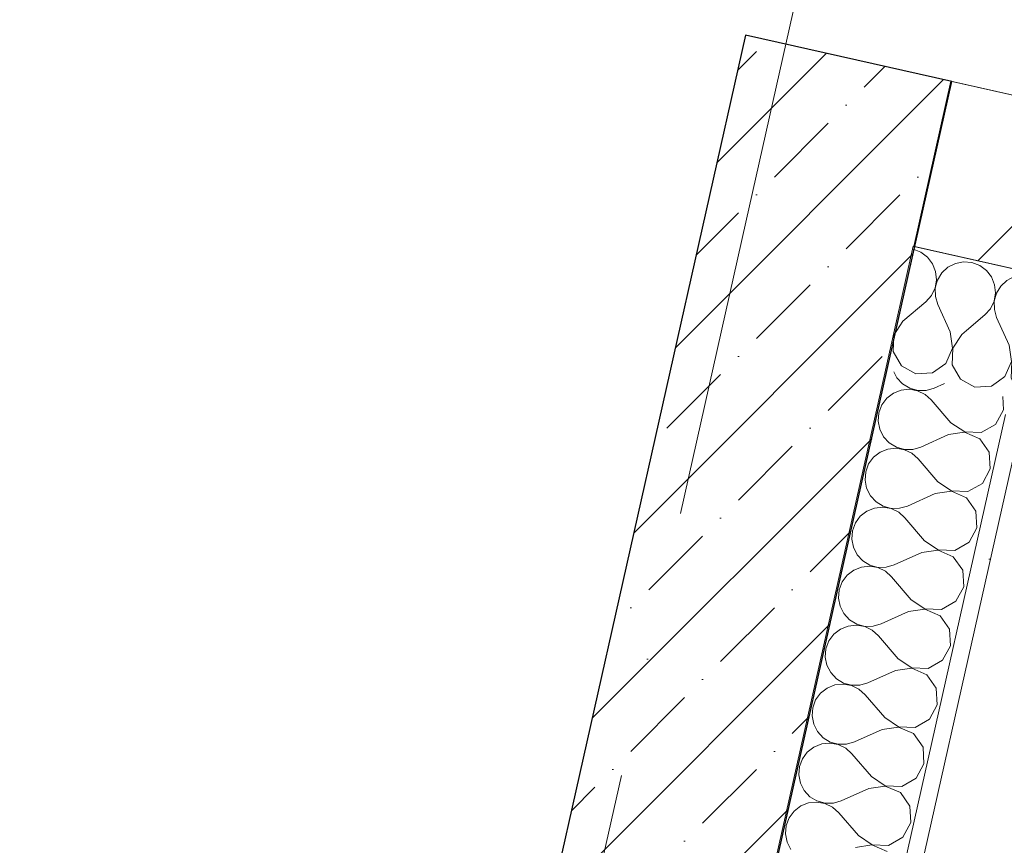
# Model space of a CAD drawing. Header units: millimetres. Extents: x -7218036 to -6934485, y 6013857 to 6210136.
# Tile 26 of 214: x -7183390 to -7182226, y 6150840 to 6151816. Entities that reach past the tile are written whole.
import ezdxf
from ezdxf.enums import TextEntityAlignment as Align

# ---------------------------------------------------------------- set-up
doc = ezdxf.new("R2010")
doc.units = ezdxf.units.MM
doc.header["$MEASUREMENT"] = 0
doc.linetypes.add('Штрихпунктирная', pattern=[670.277762, 352.777767, -176.388884, 0, -141.111112])
for name, color, linetype in [('S - автостоянка.АР', 7, 'Continuous'), ('АР-Стены_внешние_.АР', 7, 'Continuous'), ('АР-Чертеж-Оси_Осевые размеры.АР', 7, 'Continuous'), ('АР-Чертеж-Размеры.АР', 7, 'Continuous')]:
    doc.layers.add(name, color=color, linetype=linetype)
for name, color, linetype, lineweight in [('АР-Стены_внешние_.АР_Ном._пера__1', 7, 'Continuous', 30), ('АР-Чертеж-Оси_Осевые размеры.АР_Ном._пера__1', 7, 'Continuous', 0), ('АР-Чертеж-Оси_Осевые размеры.АР_Ном._пера__120', 7, 'Continuous', 0), ('АР-Чертеж-Размеры.АР_Ном._пера__1', 7, 'Continuous', 0)]:
    doc.layers.add(name, color=color, linetype=linetype, lineweight=lineweight)
doc.styles.add('РЎР“Р•РќР•Р\xa0Р\x98Р\xa0_РЎРўР\x98Р›Р¬_1', font='GOTHIC.TTF')
doc.styles.add('РЎР“Р•РќР•Р\xa0Р\x98Р\xa0_РЎРўР\x98Р›Р¬_4', font='GOST_Common.ttf')
doc.dimstyles.new('СГЕНЕРИР_СТИЛЬ__1', dxfattribs={"dimtxt": 400, "dimasz": 332.5, "dimexe": 0.18, "dimexo": 0.0625, "dimgap": 0, "dimtad": 1, "dimdec": 0, "dimzin": 0, "dimdsep": 46, "dimtxsty": 'РЎР“Р•РќР•Р\xa0Р\x98Р\xa0_РЎРўР\x98Р›Р¬_1', "dimblk": 'ARROWHEAD_6', "dimblk1": 'ARROWHEAD_6', "dimblk2": 'ARROWHEAD_6', "dimcen": 0.09, "dimse1": 1, "dimse2": 1, "dimclrd": 7, "dimclre": 7, "dimclrt": 7, "dimazin": 0, "dimtfac": 1, "dimtdec": 4, "dimtmove": 0, "dimatfit": 3, "dimfxl": 1, "dimtolj": 1, "dimtzin": 0, "dimarcsym": 0})
doc.dimstyles.new('СГЕНЕРИР_СТИЛЬ__13', dxfattribs={"dimtxt": 300, "dimasz": 237.5, "dimexe": 0.18, "dimexo": 300000, "dimgap": 0, "dimtad": 1, "dimdec": 0, "dimzin": 0, "dimdsep": 46, "dimtxsty": 'РЎР“Р•РќР•Р\xa0Р\x98Р\xa0_РЎРўР\x98Р›Р¬_4', "dimblk": 'ARROWHEAD_6', "dimblk1": 'ARROWHEAD_6', "dimblk2": 'ARROWHEAD_6', "dimcen": 0.09, "dimclrd": 7, "dimclre": 7, "dimclrt": 7, "dimazin": 0, "dimtfac": 1, "dimtdec": 4, "dimtmove": 0, "dimatfit": 3, "dimfxl": 1, "dimtolj": 1, "dimtzin": 0, "dimarcsym": 0})

# ---------------------------------------------------------------- blocks, each defined once
blk = doc.blocks.new('Стена_80_6', base_point=(-7179239.7, 6150955.5))
at = {"layer": 'АР-Стены_внешние_.АР', "linetype": 'Continuous', "lineweight": 0, "true_color": 0x000000}
h = blk.add_hatch(dxfattribs=at)
h.set_pattern_fill('БЛОКИ_БЕТОННЫЕ_ЭФФЕКТИВН_7F', color=18, style=0, pattern_type=2)
h.set_pattern_definition([(45, (-6566190.34, 6562677.8), (-127.279217, 127.279217), [])])
h.paths.add_polyline_path([(-7179217.8, 6151053.1), (-7182288.9, 6151742.9), (-7182332.7, 6151547.7), (-7179261.7, 6150858)])
at = {"layer": 'АР-Стены_внешние_.АР_Ном._пера__1', "color": 7, "linetype": 'Continuous', "lineweight": 15, "flags": 128}
for points in [[(-7182288.9, 6151742.9), (-7182332.7, 6151547.7)], [(-7179217.8, 6151053.1), (-7182288.9, 6151742.9)], [(-7182332.7, 6151547.7), (-7179261.7, 6150858)]]:
    blk.add_lwpolyline(points, dxfattribs=at)
blk = doc.blocks.new('Стена_81_6', base_point=(-7182409.6, 6151770))
at = {"layer": 'АР-Стены_внешние_.АР', "linetype": 'Continuous', "lineweight": 0, "true_color": 0x000000}
h = blk.add_hatch(dxfattribs=at)
h.set_pattern_fill('ЖЕЛЕЗОБЕТОН__PROJECT__0006', color=18, style=0, pattern_type=2)
h.set_pattern_definition([(45, (-6566190.34, 6562677.8), (-84.852814, 84.852814), []), (45, (-6566232.77, 6562720.22), (-84.852814, 84.852814), [90, -30, 0, -30])])
h.paths.add_polyline_path([(-7183000.5, 6149709.4), (-7182756.6, 6149654.6), (-7182287.6, 6151742.6), (-7182531.5, 6151797.4)])
at = {"layer": 'АР-Стены_внешние_.АР_Ном._пера__1', "color": 7, "linetype": 'Continuous', "lineweight": 30, "flags": 128}
for points in [[(-7182531.5, 6151797.4), (-7183000.5, 6149709.4)], [(-7182287.6, 6151742.6), (-7182531.5, 6151797.4)], [(-7182756.6, 6149654.6), (-7182287.6, 6151742.6)]]:
    blk.add_lwpolyline(points, dxfattribs=at)
blk = doc.blocks.new('*X501', base_point=(-6566190.3, 6562677.8))
at = {"layer": 'АР-Стены_внешние_.АР_Ном._пера__1', "color": 7, "linetype": 'Continuous', "lineweight": 0}
for p, q in [((-7182333.6, 6151544.3), (-7182334.1, 6151544.3)), ((-7182330.2, 6151543), (-7182333.6, 6151544.3)), ((-7182307.5, 6151498.5), (-7182306.3, 6151505.2)), ((-7182311.8, 6151489.6), (-7182307.5, 6151498.5)), ((-7182305.6, 6151504.1), (-7182307.2, 6151498.4)), ((-7182307.2, 6151498.4), (-7182307.1, 6151488.6)), ((-7182345.5, 6151459.1), (-7182318.3, 6151482.3)), ((-7182318.3, 6151482.3), (-7182311.8, 6151489.6)), ((-7182307.1, 6151488.6), (-7182304.4, 6151479.1)), ((-7182289.7, 6151446.6), (-7182304.4, 6151479.1)), ((-7182345.5, 6151459.1), (-7182356.3, 6151442.8)), ((-7182275.8, 6151443.4), (-7182270.2, 6151448.2)), ((-7182357.2, 6151441.4), (-7182356.6, 6151442.9)), ((-7182356.3, 6151442.8), (-7182356.9, 6151423.3)), ((-7182356.6, 6151442.9), (-7182356.7, 6151443.7)), ((-7182286.9, 6151427.2), (-7182289.7, 6151446.6)), ((-7182275.8, 6151443.4), (-7182286.6, 6151427.2)), ((-7182294.6, 6151409.3), (-7182286.9, 6151427.2)), ((-7182286.6, 6151427.2), (-7182287.3, 6151407.7)), ((-7182356.9, 6151423.3), (-7182347.3, 6151406.4)), ((-7182347.3, 6151406.4), (-7182330.1, 6151397.1)), ((-7182310.6, 6151398.2), (-7182294.6, 6151409.3)), ((-7182287.3, 6151407.7), (-7182277.6, 6151390.7)), ((-7182330.1, 6151397.1), (-7182310.6, 6151398.2)), ((-7182277.6, 6151390.7), (-7182260.4, 6151381.4)), ((-7182260.4, 6151381.4), (-7182240.9, 6151382.5)), ((-7182240.9, 6151382.5), (-7182232.4, 6151388.5))]:
    blk.add_line(p, q, dxfattribs=at)
blk = doc.blocks.new('*X502', base_point=(-6566190.3, 6562677.8))
at = {"layer": 'АР-Стены_внешние_.АР_Ном._пера__1', "color": 7, "linetype": 'Continuous', "lineweight": 0}
for p, q in [((-7182324.4, 6151540.8), (-7182330.2, 6151543)), ((-7182316.5, 6151535), (-7182324.4, 6151540.8)), ((-7182310.5, 6151527.2), (-7182316.5, 6151535)), ((-7182273.8, 6151529.4), (-7182283.4, 6151527.5)), ((-7182264, 6151528.6), (-7182273.8, 6151529.4)), ((-7182254.7, 6151525.2), (-7182264, 6151528.6)), ((-7182306.8, 6151518), (-7182310.5, 6151527.2)), ((-7182305.8, 6151508.2), (-7182306.8, 6151518)), ((-7182292.2, 6151523.1), (-7182299.4, 6151516.4)), ((-7182283.4, 6151527.5), (-7182292.2, 6151523.1)), ((-7182246.8, 6151519.3), (-7182254.7, 6151525.2)), ((-7182240.8, 6151511.5), (-7182246.8, 6151519.3)), ((-7182306.3, 6151505.2), (-7182305.8, 6151508.2)), ((-7182304.6, 6151507.9), (-7182305.6, 6151504.1)), ((-7182299.4, 6151516.4), (-7182304.6, 6151507.9)), ((-7182237.1, 6151502.4), (-7182240.8, 6151511.5)), ((-7182222.5, 6151507.4), (-7182229.8, 6151500.7)), ((-7182213.8, 6151511.9), (-7182222.5, 6151507.4)), ((-7182204.1, 6151513.8), (-7182213.8, 6151511.9)), ((-7182194.3, 6151513), (-7182204.1, 6151513.8)), ((-7182187.9, 6151510.6), (-7182194.3, 6151513)), ((-7182236.1, 6151492.6), (-7182237.1, 6151502.4)), ((-7182229.8, 6151500.7), (-7182234.9, 6151492.3)), ((-7182242.1, 6151474), (-7182237.8, 6151482.8)), ((-7182237.8, 6151482.8), (-7182236.1, 6151492.6)), ((-7182234.9, 6151492.3), (-7182237.5, 6151482.8)), ((-7182237.5, 6151482.8), (-7182237.4, 6151472.9)), ((-7182248.6, 6151466.6), (-7182242.1, 6151474)), ((-7182237.4, 6151472.9), (-7182234.7, 6151463.5)), ((-7182270.2, 6151448.2), (-7182248.6, 6151466.6)), ((-7182220, 6151430.9), (-7182234.7, 6151463.5)), ((-7182217.2, 6151411.6), (-7182220, 6151430.9)), ((-7182206.8, 6151426.7), (-7182216.9, 6151411.5)), ((-7182224.9, 6151393.7), (-7182217.2, 6151411.6)), ((-7182216.9, 6151411.5), (-7182217.6, 6151392)), ((-7182232.4, 6151388.5), (-7182224.9, 6151393.7)), ((-7182217.6, 6151392), (-7182215.4, 6151388.3))]:
    blk.add_line(p, q, dxfattribs=at)
blk = doc.blocks.new('Стена_257_6', base_point=(-7179261.7, 6150858))
at = {"layer": 'АР-Стены_внешние_.АР_Ном._пера__1', "color": 7, "linetype": 'Continuous', "lineweight": 0, "flags": 128}
for points in [[(-7182333.3, 6151547.9), (-7182366.2, 6151401.5)], [(-7179408, 6150890.8), (-7182333.3, 6151547.9)]]:
    blk.add_lwpolyline(points, dxfattribs=at)
at = {"layer": 'АР-Стены_внешние_.АР', "color": 7, "lineweight": 0}
for name in ['*X501', '*X502']:
    blk.add_blockref(name, (-6566190.3, 6562677.8), dxfattribs=at)
blk = doc.blocks.new('*X507', base_point=(-6566190.3, 6562677.8))
at = {"layer": 'АР-Стены_внешние_.АР_Ном._пера__1', "color": 7, "linetype": 'Continuous', "lineweight": 0}
for p, q in [((-7182356.2, 6151399.3), (-7182352.7, 6151392.4)), ((-7182352.7, 6151392.4), (-7182346, 6151385.1)), ((-7182347.6, 6151377.8), (-7182356.8, 6151374.1)), ((-7182337.8, 6151378.8), (-7182347.6, 6151377.8)), ((-7182346, 6151385.1), (-7182337.5, 6151380)), ((-7182328.1, 6151377.1), (-7182337.8, 6151378.8)), ((-7182337.5, 6151380), (-7182328, 6151377.4)), ((-7182319.2, 6151372.8), (-7182328.1, 6151377.1)), ((-7182328, 6151377.4), (-7182318.2, 6151377.5)), ((-7182318.2, 6151377.5), (-7182308.7, 6151380.2)), ((-7182296.3, 6151385.8), (-7182308.7, 6151380.2)), ((-7182364.5, 6151368.1), (-7182370.4, 6151360.2)), ((-7182356.8, 6151374.1), (-7182364.5, 6151368.1)), ((-7182311.9, 6151366.3), (-7182319.2, 6151372.8)), ((-7182288.7, 6151339.1), (-7182311.9, 6151366.3)), ((-7182226.7, 6151354.5), (-7182227.5, 6151370.4)), ((-7182370.4, 6151360.2), (-7182373.9, 6151350.9)), ((-7182236, 6151337.3), (-7182226.7, 6151354.5)), ((-7182373.9, 6151350.9), (-7182374.7, 6151341.1)), ((-7182374.7, 6151341.1), (-7182372.8, 6151331.5)), ((-7182372.8, 6151331.5), (-7182368.3, 6151322.7)), ((-7182288.7, 6151339.1), (-7182272.4, 6151328.3)), ((-7182252.9, 6151327.6), (-7182236, 6151337.3)), ((-7182368.3, 6151322.7), (-7182361.6, 6151315.4)), ((-7182291.8, 6151325.2), (-7182324.4, 6151310.5)), ((-7182272.5, 6151328), (-7182291.8, 6151325.2)), ((-7182254.6, 6151320.3), (-7182272.5, 6151328)), ((-7182272.4, 6151328.3), (-7182252.9, 6151327.6)), ((-7182243.4, 6151304.3), (-7182254.6, 6151320.3)), ((-7182363.3, 6151308.1), (-7182372.4, 6151304.4)), ((-7182353.5, 6151309.1), (-7182363.3, 6151308.1)), ((-7182361.6, 6151315.4), (-7182353.2, 6151310.3)), ((-7182343.8, 6151307.4), (-7182353.5, 6151309.1)), ((-7182353.2, 6151310.3), (-7182343.7, 6151307.7)), ((-7182334.9, 6151303.1), (-7182343.8, 6151307.4)), ((-7182343.7, 6151307.7), (-7182333.8, 6151307.8)), ((-7182333.8, 6151307.8), (-7182324.4, 6151310.5)), ((-7182380.2, 6151298.4), (-7182386.1, 6151290.5)), ((-7182372.4, 6151304.4), (-7182380.2, 6151298.4)), ((-7182327.5, 6151296.6), (-7182334.9, 6151303.1)), ((-7182304.3, 6151269.4), (-7182327.5, 6151296.6)), ((-7182242.3, 6151284.8), (-7182243.4, 6151304.3)), ((-7182386.1, 6151290.5), (-7182389.5, 6151281.2)), ((-7182251.6, 6151267.6), (-7182242.3, 6151284.8)), ((-7182389.5, 6151281.2), (-7182390.3, 6151271.4)), ((-7182390.3, 6151271.4), (-7182388.4, 6151261.8)), ((-7182388.4, 6151261.8), (-7182384, 6151253)), ((-7182304.3, 6151269.4), (-7182288.1, 6151258.6)), ((-7182268.6, 6151257.9), (-7182251.6, 6151267.6)), ((-7182384, 6151253), (-7182377.3, 6151245.8)), ((-7182307.5, 6151255.5), (-7182340, 6151240.8)), ((-7182288.1, 6151258.3), (-7182307.5, 6151255.5)), ((-7182288.1, 6151258.6), (-7182268.6, 6151257.9)), ((-7182270.2, 6151250.6), (-7182288.1, 6151258.3)), ((-7182259.1, 6151234.6), (-7182270.2, 6151250.6)), ((-7182378.9, 6151238.4), (-7182388.1, 6151234.7)), ((-7182369.1, 6151239.4), (-7182378.9, 6151238.4)), ((-7182377.3, 6151245.8), (-7182368.8, 6151240.6)), ((-7182359.4, 6151237.7), (-7182369.1, 6151239.4)), ((-7182368.8, 6151240.6), (-7182359.3, 6151238)), ((-7182350.5, 6151233.5), (-7182359.4, 6151237.7)), ((-7182359.3, 6151238), (-7182349.5, 6151238.1)), ((-7182349.5, 6151238.1), (-7182340, 6151240.8)), ((-7182395.9, 6151228.7), (-7182401.7, 6151220.8)), ((-7182388.1, 6151234.7), (-7182395.9, 6151228.7)), ((-7182343.2, 6151226.9), (-7182350.5, 6151233.5)), ((-7182320, 6151199.7), (-7182343.2, 6151226.9)), ((-7182258, 6151215.1), (-7182259.1, 6151234.6)), ((-7182401.7, 6151220.8), (-7182405.2, 6151211.6)), ((-7182267.3, 6151197.9), (-7182258, 6151215.1)), ((-7182405.2, 6151211.6), (-7182406, 6151201.7)), ((-7182406, 6151201.7), (-7182404.1, 6151192.1)), ((-7182404.1, 6151192.1), (-7182399.6, 6151183.3)), ((-7182320, 6151199.7), (-7182303.7, 6151188.9)), ((-7182284.2, 6151188.3), (-7182267.3, 6151197.9)), ((-7182399.6, 6151183.3), (-7182392.9, 6151176.1)), ((-7182323.1, 6151185.8), (-7182355.7, 6151171.2)), ((-7182303.8, 6151188.6), (-7182323.1, 6151185.8)), ((-7182285.9, 6151180.9), (-7182303.8, 6151188.6)), ((-7182303.7, 6151188.9), (-7182284.2, 6151188.3)), ((-7182274.7, 6151164.9), (-7182285.9, 6151180.9)), ((-7182394.6, 6151168.7), (-7182403.7, 6151165)), ((-7182384.8, 6151169.7), (-7182394.6, 6151168.7)), ((-7182392.9, 6151176.1), (-7182384.5, 6151170.9)), ((-7182375.1, 6151168), (-7182384.8, 6151169.7)), ((-7182384.5, 6151170.9), (-7182375, 6151168.3)), ((-7182366.2, 6151163.8), (-7182375.1, 6151168)), ((-7182375, 6151168.3), (-7182365.1, 6151168.4)), ((-7182365.1, 6151168.4), (-7182355.7, 6151171.2)), ((-7182411.5, 6151159), (-7182417.4, 6151151.1)), ((-7182403.7, 6151165), (-7182411.5, 6151159)), ((-7182358.8, 6151157.2), (-7182366.2, 6151163.8)), ((-7182335.6, 6151130), (-7182358.8, 6151157.2)), ((-7182273.6, 6151145.4), (-7182274.7, 6151164.9)), ((-7182417.4, 6151151.1), (-7182420.8, 6151141.9)), ((-7182282.9, 6151128.3), (-7182273.6, 6151145.4)), ((-7182420.8, 6151141.9), (-7182421.6, 6151132)), ((-7182421.6, 6151132), (-7182419.7, 6151122.4)), ((-7182419.7, 6151122.4), (-7182415.3, 6151113.6)), ((-7182335.6, 6151130), (-7182319.4, 6151119.2)), ((-7182299.9, 6151118.6), (-7182282.9, 6151128.3)), ((-7182415.3, 6151113.6), (-7182408.6, 6151106.4)), ((-7182338.8, 6151116.1), (-7182371.3, 6151101.5)), ((-7182319.4, 6151118.9), (-7182338.8, 6151116.1)), ((-7182319.4, 6151119.2), (-7182299.9, 6151118.6)), ((-7182301.5, 6151111.2), (-7182319.4, 6151118.9)), ((-7182290.4, 6151095.2), (-7182301.5, 6151111.2)), ((-7182410.2, 6151099), (-7182419.4, 6151095.3)), ((-7182400.4, 6151100), (-7182410.2, 6151099)), ((-7182408.6, 6151106.4), (-7182400.1, 6151101.3)), ((-7182390.7, 6151098.3), (-7182400.4, 6151100)), ((-7182400.1, 6151101.3), (-7182390.6, 6151098.6)), ((-7182381.8, 6151094.1), (-7182390.7, 6151098.3)), ((-7182390.6, 6151098.6), (-7182380.8, 6151098.7)), ((-7182380.8, 6151098.7), (-7182371.3, 6151101.5)), ((-7182427.2, 6151089.3), (-7182433, 6151081.4)), ((-7182419.4, 6151095.3), (-7182427.2, 6151089.3)), ((-7182374.5, 6151087.5), (-7182381.8, 6151094.1)), ((-7182351.3, 6151060.4), (-7182374.5, 6151087.5)), ((-7182289.3, 6151075.7), (-7182290.4, 6151095.2)), ((-7182433, 6151081.4), (-7182436.5, 6151072.2)), ((-7182298.6, 6151058.6), (-7182289.3, 6151075.7)), ((-7182436.5, 6151072.2), (-7182437.3, 6151062.3)), ((-7182437.3, 6151062.3), (-7182435.4, 6151052.7)), ((-7182435.4, 6151052.7), (-7182430.9, 6151043.9)), ((-7182351.3, 6151060.4), (-7182335, 6151049.5)), ((-7182315.5, 6151048.9), (-7182298.6, 6151058.6)), ((-7182430.9, 6151043.9), (-7182424.2, 6151036.7)), ((-7182354.4, 6151046.4), (-7182387, 6151031.8)), ((-7182335.1, 6151049.3), (-7182354.4, 6151046.4)), ((-7182317.2, 6151041.5), (-7182335.1, 6151049.3)), ((-7182335, 6151049.5), (-7182315.5, 6151048.9)), ((-7182306, 6151025.5), (-7182317.2, 6151041.5)), ((-7182425.9, 6151029.3), (-7182435, 6151025.7)), ((-7182416.1, 6151030.3), (-7182425.9, 6151029.3)), ((-7182424.2, 6151036.7), (-7182415.8, 6151031.6)), ((-7182406.4, 6151028.7), (-7182416.1, 6151030.3)), ((-7182415.8, 6151031.6), (-7182406.3, 6151028.9)), ((-7182397.5, 6151024.4), (-7182406.4, 6151028.7)), ((-7182406.3, 6151028.9), (-7182396.4, 6151029)), ((-7182396.4, 6151029), (-7182387, 6151031.8)), ((-7182442.8, 6151019.6), (-7182448.7, 6151011.7)), ((-7182435, 6151025.7), (-7182442.8, 6151019.6)), ((-7182390.1, 6151017.8), (-7182397.5, 6151024.4)), ((-7182366.9, 6150990.7), (-7182390.1, 6151017.8)), ((-7182304.9, 6151006), (-7182306, 6151025.5)), ((-7182448.7, 6151011.7), (-7182452.1, 6151002.5)), ((-7182314.2, 6150988.9), (-7182304.9, 6151006)), ((-7182452.1, 6151002.5), (-7182452.9, 6150992.7)), ((-7182452.9, 6150992.7), (-7182451, 6150983)), ((-7182451, 6150983), (-7182446.6, 6150974.2)), ((-7182366.9, 6150990.7), (-7182350.7, 6150979.8)), ((-7182331.2, 6150979.2), (-7182314.2, 6150988.9)), ((-7182446.6, 6150974.2), (-7182439.9, 6150967)), ((-7182370.1, 6150976.7), (-7182402.6, 6150962.1)), ((-7182350.8, 6150979.6), (-7182370.1, 6150976.7)), ((-7182332.8, 6150971.8), (-7182350.8, 6150979.6)), ((-7182350.7, 6150979.8), (-7182331.2, 6150979.2)), ((-7182321.7, 6150955.8), (-7182332.8, 6150971.8)), ((-7182441.5, 6150959.6), (-7182450.7, 6150956)), ((-7182431.7, 6150960.7), (-7182441.5, 6150959.6)), ((-7182439.9, 6150967), (-7182431.4, 6150961.9)), ((-7182422, 6150959), (-7182431.7, 6150960.7)), ((-7182431.4, 6150961.9), (-7182422, 6150959.2)), ((-7182422, 6150959.2), (-7182412.1, 6150959.3)), ((-7182413.1, 6150954.7), (-7182422, 6150959)), ((-7182412.1, 6150959.3), (-7182402.6, 6150962.1)), ((-7182458.5, 6150949.9), (-7182464.3, 6150942)), ((-7182450.7, 6150956), (-7182458.5, 6150949.9)), ((-7182405.8, 6150948.1), (-7182413.1, 6150954.7)), ((-7182382.6, 6150921), (-7182405.8, 6150948.1)), ((-7182320.6, 6150936.3), (-7182321.7, 6150955.8)), ((-7182464.3, 6150942), (-7182467.8, 6150932.8)), ((-7182329.9, 6150919.2), (-7182320.6, 6150936.3)), ((-7182467.8, 6150932.8), (-7182468.6, 6150923)), ((-7182468.6, 6150923), (-7182466.7, 6150913.3)), ((-7182466.7, 6150913.3), (-7182462.2, 6150904.5)), ((-7182382.6, 6150921), (-7182366.3, 6150910.1)), ((-7182346.8, 6150909.5), (-7182329.9, 6150919.2)), ((-7182462.2, 6150904.5), (-7182455.5, 6150897.3)), ((-7182385.7, 6150907), (-7182418.3, 6150892.4)), ((-7182366.4, 6150909.9), (-7182385.7, 6150907)), ((-7182348.5, 6150902.1), (-7182366.4, 6150909.9)), ((-7182366.3, 6150910.1), (-7182346.8, 6150909.5)), ((-7182337.3, 6150886.1), (-7182348.5, 6150902.1)), ((-7182457.2, 6150889.9), (-7182466.3, 6150886.3)), ((-7182447.4, 6150891), (-7182457.2, 6150889.9)), ((-7182455.5, 6150897.3), (-7182447.1, 6150892.2)), ((-7182437.7, 6150889.3), (-7182447.4, 6150891)), ((-7182447.1, 6150892.2), (-7182437.6, 6150889.6)), ((-7182428.8, 6150885), (-7182437.7, 6150889.3)), ((-7182437.6, 6150889.6), (-7182427.7, 6150889.6)), ((-7182427.7, 6150889.6), (-7182418.3, 6150892.4)), ((-7182474.1, 6150880.2), (-7182480, 6150872.3)), ((-7182466.3, 6150886.3), (-7182474.1, 6150880.2)), ((-7182421.4, 6150878.4), (-7182428.8, 6150885)), ((-7182398.2, 6150851.3), (-7182421.4, 6150878.4)), ((-7182336.2, 6150866.6), (-7182337.3, 6150886.1)), ((-7182480, 6150872.3), (-7182483.4, 6150863.1)), ((-7182345.5, 6150849.5), (-7182336.2, 6150866.6)), ((-7182483.4, 6150863.1), (-7182484.2, 6150853.3)), ((-7182484.2, 6150853.3), (-7182482.3, 6150843.6)), ((-7182482.3, 6150843.6), (-7182477.9, 6150834.8)), ((-7182398.2, 6150851.3), (-7182382, 6150840.5)), ((-7182362.5, 6150839.8), (-7182345.5, 6150849.5)), ((-7182382.1, 6150840.2), (-7182401.4, 6150837.3)), ((-7182364.1, 6150832.4), (-7182382.1, 6150840.2)), ((-7182382, 6150840.5), (-7182362.5, 6150839.8))]:
    blk.add_line(p, q, dxfattribs=at)
blk = doc.blocks.new('Стена_258_6', base_point=(-7182333.3, 6151547.9))
at = {"layer": 'АР-Стены_внешние_.АР', "linetype": 'Continuous', "lineweight": 0, "true_color": 0x000000}
h = blk.add_hatch(dxfattribs=at)
h.set_pattern_fill('ШТУКАТУРКА__ГИПС_01_0006', color=18, style=0, pattern_type=2)
h.set_pattern_definition([(45, (-6566190.34, 6563027.8), (-111.369318, 111.369318), [0, -105, 0, -157.5]), (110, (-6565840.34, 6563027.8), (148.001588, 53.868173), [0, -77, 0, -133])])
h.paths.add_polyline_path([(-7182224.2, 6151349.1), (-7182531, 6149983.1), (-7182511.5, 6149978.8), (-7182204.7, 6151344.7)])
at = {"layer": 'АР-Стены_внешние_.АР_Ном._пера__1', "color": 7, "linetype": 'Continuous', "lineweight": 0}
blk.add_line((-7182535.4, 6149963.6), (-7182224.2, 6151349.1), dxfattribs=at)
at = {"layer": 'АР-Стены_внешние_.АР_Ном._пера__1', "color": 7, "linetype": 'Continuous', "lineweight": 0, "flags": 128}
for points in [[(-7182366.2, 6151401.5), (-7182714.6, 6149850.1)], [(-7182511.5, 6149978.8), (-7182204.7, 6151344.7)]]:
    blk.add_lwpolyline(points, dxfattribs=at)
at = {"layer": 'АР-Стены_внешние_.АР', "color": 7, "lineweight": 0}
blk.add_blockref('*X507', (-6566190.3, 6562677.8), dxfattribs=at)
blk = doc.blocks.new('Стандартный Маркер Сетки[15]_6', base_point=(-7182312.1, 6152552))
at = {"layer": 'АР-Чертеж-Оси_Осевые размеры.АР_Ном._пера__120', "color": 7, "linetype": 'Штрихпунктирная', "lineweight": 0}
for q in [(-7182312.1, 6152552), (-7187093.8, 6131261.9)]:
    blk.add_line((-7182531.3, 6151576.3), q, dxfattribs=at)
at = {"layer": 'АР-Чертеж-Оси_Осевые размеры.АР_Ном._пера__120', "color": 7, "lineweight": 0, "style": 'РЎР“Р•РќР•Р\xa0Р\x98Р\xa0_РЎРўР\x98Р›Р¬_1'}
blk.add_attdef('AC_MarkerText_1', text='', height=350, rotation=347.3417, dxfattribs=at).set_placement((-7187352.5, 6129979.4), align=Align.TOP_CENTER)
blk = doc.blocks.new('Стандартный Маркер Сетки[30]_6', base_point=(-7182312.1, 6152552))
at = {"layer": 'АР-Чертеж-Оси_Осевые размеры.АР_Ном._пера__120', "color": 7, "linetype": 'Штрихпунктирная', "lineweight": 0}
for q in [(-7182312.1, 6152552), (-7187093.8, 6131261.9)]:
    blk.add_line((-7182531.3, 6151576.3), q, dxfattribs=at)
at = {"layer": 'АР-Чертеж-Оси_Осевые размеры.АР_Ном._пера__120', "color": 7, "lineweight": 0, "style": 'РЎР“Р•РќР•Р\xa0Р\x98Р\xa0_РЎРўР\x98Р›Р¬_1'}
blk.add_attdef('AC_MarkerText_1', text='', height=350, rotation=347.3417, dxfattribs=at).set_placement((-7187352.5, 6129979.4), align=Align.TOP_CENTER)
blk = doc.blocks.new('Стандартный Маркер Сетки[33]_6', base_point=(-7182312.1, 6152552))
at = {"layer": 'АР-Чертеж-Оси_Осевые размеры.АР_Ном._пера__120', "color": 7, "linetype": 'Штрихпунктирная', "lineweight": 0}
for q in [(-7182312.1, 6152552), (-7187093.8, 6131261.9)]:
    blk.add_line((-7182531.3, 6151576.3), q, dxfattribs=at)
at = {"layer": 'АР-Чертеж-Оси_Осевые размеры.АР_Ном._пера__120', "color": 7, "lineweight": 0, "style": 'РЎР“Р•РќР•Р\xa0Р\x98Р\xa0_РЎРўР\x98Р›Р¬_1'}
blk.add_attdef('AC_MarkerText_1', text='', height=350, rotation=347.3417, dxfattribs=at).set_placement((-7187352.5, 6129979.4), align=Align.TOP_CENTER)
blk = doc.blocks.new('Стандартный Маркер Сетки[34]_6', base_point=(-7182312.1, 6152552))
at = {"layer": 'АР-Чертеж-Оси_Осевые размеры.АР_Ном._пера__120', "color": 7, "linetype": 'Штрихпунктирная', "lineweight": 0}
for q in [(-7182312.1, 6152552), (-7187093.8, 6131261.9)]:
    blk.add_line((-7182531.3, 6151576.3), q, dxfattribs=at)
at = {"layer": 'АР-Чертеж-Оси_Осевые размеры.АР_Ном._пера__120', "color": 7, "lineweight": 0, "style": 'РЎР“Р•РќР•Р\xa0Р\x98Р\xa0_РЎРўР\x98Р›Р¬_1'}
blk.add_attdef('AC_MarkerText_1', text='', height=350, rotation=347.3417, dxfattribs=at).set_placement((-7187352.5, 6129979.4), align=Align.TOP_CENTER)
blk = doc.blocks.new('Стандартный Маркер Сетки[135]_6', base_point=(-7182312.1, 6152552))
at = {"layer": 'АР-Чертеж-Оси_Осевые размеры.АР_Ном._пера__120', "color": 7, "linetype": 'Штрихпунктирная', "lineweight": 0}
for q in [(-7182312.1, 6152552), (-7187093.8, 6131261.9)]:
    blk.add_line((-7182531.3, 6151576.3), q, dxfattribs=at)
at = {"layer": 'АР-Чертеж-Оси_Осевые размеры.АР_Ном._пера__120', "color": 7, "lineweight": 0, "style": 'РЎР“Р•РќР•Р\xa0Р\x98Р\xa0_РЎРўР\x98Р›Р¬_1'}
blk.add_attdef('AC_MarkerText_1', text='', height=350, rotation=347.3417, dxfattribs=at).set_placement((-7187352.5, 6129979.4), align=Align.TOP_CENTER)
blk = doc.blocks.new('Стандартный Маркер Сетки[150]_6', base_point=(-7182312.1, 6152552))
at = {"layer": 'АР-Чертеж-Оси_Осевые размеры.АР_Ном._пера__120', "color": 7, "linetype": 'Штрихпунктирная', "lineweight": 0}
for q in [(-7182312.1, 6152552), (-7187093.8, 6131261.9)]:
    blk.add_line((-7182531.3, 6151576.3), q, dxfattribs=at)
at = {"layer": 'АР-Чертеж-Оси_Осевые размеры.АР_Ном._пера__120', "color": 7, "lineweight": 0, "style": 'РЎР“Р•РќР•Р\xa0Р\x98Р\xa0_РЎРўР\x98Р›Р¬_1'}
blk.add_attdef('AC_MarkerText_1', text='', height=350, rotation=347.3417, dxfattribs=at).set_placement((-7187352.5, 6129979.4), align=Align.TOP_CENTER)
blk = doc.blocks.new('Стандартный Маркер Сетки[153]_6', base_point=(-7182312.1, 6152552))
at = {"layer": 'АР-Чертеж-Оси_Осевые размеры.АР_Ном._пера__120', "color": 7, "linetype": 'Штрихпунктирная', "lineweight": 0}
for q in [(-7182312.1, 6152552), (-7187093.8, 6131261.9)]:
    blk.add_line((-7182531.3, 6151576.3), q, dxfattribs=at)
at = {"layer": 'АР-Чертеж-Оси_Осевые размеры.АР_Ном._пера__120', "color": 7, "lineweight": 0, "style": 'РЎР“Р•РќР•Р\xa0Р\x98Р\xa0_РЎРўР\x98Р›Р¬_1'}
blk.add_attdef('AC_MarkerText_1', text='', height=350, rotation=347.3417, dxfattribs=at).set_placement((-7187352.5, 6129979.4), align=Align.TOP_CENTER)
blk = doc.blocks.new('Стандартный Маркер Сетки[154]_6', base_point=(-7182312.1, 6152552))
at = {"layer": 'АР-Чертеж-Оси_Осевые размеры.АР_Ном._пера__120', "color": 7, "linetype": 'Штрихпунктирная', "lineweight": 0}
for q in [(-7182312.1, 6152552), (-7187093.8, 6131261.9)]:
    blk.add_line((-7182531.3, 6151576.3), q, dxfattribs=at)
at = {"layer": 'АР-Чертеж-Оси_Осевые размеры.АР_Ном._пера__120', "color": 7, "lineweight": 0, "style": 'РЎР“Р•РќР•Р\xa0Р\x98Р\xa0_РЎРўР\x98Р›Р¬_1'}
blk.add_attdef('AC_MarkerText_1', text='', height=350, rotation=347.3417, dxfattribs=at).set_placement((-7187352.5, 6129979.4), align=Align.TOP_CENTER)
blk = doc.blocks.new('*D894', base_point=(-6566190.3, 6562677.8))
at = {"layer": 'АР-Чертеж-Размеры.АР_Ном._пера__1', "color": 7, "linetype": 'Continuous', "lineweight": 0, "transparency": 16777216}
for p, q in [((-7184517.2, 6153047.3), (-7182599.8, 6161584.6)), ((-7184611.8, 6153196.6), (-7184422.6, 6152897.9)), ((-7184288.5, 6152995.9), (-7184745.9, 6153098.6)), ((-7185377, 6149218.9), (-7184517.2, 6153047.3)), ((-7185471.6, 6149368.3), (-7185282.5, 6149069.6)), ((-7185148.4, 6149167.6), (-7185605.7, 6149270.3)), ((-7185418.1, 6149036), (-7185377, 6149218.9))]:
    blk.add_line(p, q, dxfattribs=at)
at = {"layer": 'АР-Чертеж-Размеры.АР_Ном._пера__1', "color": 7, "lineweight": 0, "transparency": 16777216, "insert": (-7185113.5, 6150666.2), "char_height": 300, "attachment_point": 7, "rotation": 77.3417, "style": 'РЎР“Р•РќР•Р\xa0Р\x98Р\xa0_РЎРўР\x98Р›Р¬_4'}
blk.add_mtext('\\A1;{\\pql;\\fGOST Common|b0|i0|c204|p0;\\W1.000000;3\xa0924}', dxfattribs=at)
blk = doc.blocks.new('ARROWHEAD_6')
at = {"color": 0, "linetype": 'Continuous', "lineweight": 0}
for p, q in [((-0.5, -0.5), (0.5, 0.5)), ((0, 0), (-1, 0))]:
    blk.add_line(p, q, dxfattribs=at)
blk = doc.blocks.new('*D901', base_point=(-6566190.3, 6562677.8))
at = {"layer": 'АР-Чертеж-Размеры.АР_Ном._пера__1', "color": 7, "linetype": 'Continuous', "lineweight": 0, "transparency": 16777216}
for p, q in [((-7183235.8, 6158752.7), (-7183133.1, 6159210.1)), ((-7183035.1, 6159076), (-7183333.8, 6158886.8)), ((-7183367.4, 6159022.5), (-7183184.4, 6158981.4)), ((-7183184.4, 6158981.4), (-7151474.4, 6151859.5)), ((-7151525.7, 6151630.8), (-7151423, 6152088.2)), ((-7151325, 6151954.1), (-7151623.7, 6151764.9)), ((-7151474.4, 6151859.5), (-7143307.8, 6150025.3))]:
    blk.add_line(p, q, dxfattribs=at)
at = {"layer": 'АР-Чертеж-Размеры.АР_Ном._пера__1', "color": 7, "lineweight": 0, "transparency": 16777216, "insert": (-7167885, 6155606.7), "char_height": 300, "attachment_point": 7, "rotation": 347.3417, "style": 'РЎР“Р•РќР•Р\xa0Р\x98Р\xa0_РЎРўР\x98Р›Р¬_4'}
blk.add_mtext('\\A1;{\\pql;\\fGOST Common|b0|i0|c204|p0;\\W1.000000;32\xa0500}', dxfattribs=at)
blk = doc.blocks.new('*D907', base_point=(-6566190.3, 6562677.8))
at = {"layer": 'АР-Чертеж-Размеры.АР_Ном._пера__1', "color": 7, "linetype": 'Continuous', "lineweight": 0, "transparency": 16777216}
for p, q in [((-7184517.2, 6153047.3), (-7200313.8, 6156595.1)), ((-7184465.9, 6153275.9), (-7184568.6, 6152818.6)), ((-7184666.6, 6152952.7), (-7184367.9, 6153141.8)), ((-7177121.4, 6151386.2), (-7184517.2, 6153047.3)), ((-7177070.1, 6151614.9), (-7177172.8, 6151157.5)), ((-7177270.8, 6151291.6), (-7176972.1, 6151480.8)), ((-7176938.5, 6151345.1), (-7177121.4, 6151386.2))]:
    blk.add_line(p, q, dxfattribs=at)
at = {"layer": 'АР-Чертеж-Размеры.АР_Ном._пера__1', "color": 7, "lineweight": 0, "transparency": 16777216, "insert": (-7181271.5, 6152379.8), "char_height": 300, "attachment_point": 7, "rotation": 347.3417, "style": 'РЎР“Р•РќР•Р\xa0Р\x98Р\xa0_РЎРўР\x98Р›Р¬_4'}
blk.add_mtext('\\A1;{\\pql;\\fGOST Common|b0|i0|c204|p0;\\W1.000000;7\xa0580}', dxfattribs=at)
blk = doc.blocks.new('*D1304', base_point=(-6566190.3, 6562677.8))
at = {"layer": 'АР-Чертеж-Оси_Осевые размеры.АР_Ном._пера__1', "color": 7, "linetype": 'Continuous', "lineweight": 0, "transparency": 16777216}
for p, q in [((-7209788.7, 6165856.5), (-7210693.8, 6161826.9)), ((-7210561.4, 6161617.8), (-7210826.2, 6162036)), ((-7211013.9, 6161898.8), (-7210373.6, 6161755)), ((-7210693.8, 6161826.9), (-7211313.9, 6159065.6)), ((-7211181.5, 6158856.6), (-7211446.3, 6159274.7)), ((-7211634.1, 6159137.6), (-7210993.8, 6158993.7)), ((-7211313.9, 6159065.6), (-7213187.5, 6150723.5))]:
    blk.add_line(p, q, dxfattribs=at)
at = {"layer": 'АР-Чертеж-Оси_Осевые размеры.АР_Ном._пера__1', "color": 7, "lineweight": 0, "transparency": 16777216, "insert": (-7211236.4, 6159776), "char_height": 400, "attachment_point": 7, "rotation": 77.3417, "style": 'РЎР“Р•РќР•Р\xa0Р\x98Р\xa0_РЎРўР\x98Р›Р¬_1'}
blk.add_mtext('\\A1;{\\pql;\\fCentury Gothic|b0|i0|c204|p0;\\W1.000000;2\xa0830}', dxfattribs=at)
blk = doc.blocks.new('*D1305', base_point=(-6566190.3, 6562677.8))
at = {"layer": 'АР-Чертеж-Оси_Осевые размеры.АР_Ном._пера__1', "color": 7, "linetype": 'Continuous', "lineweight": 0, "transparency": 16777216}
for p, q in [((-7211181.5, 6158856.6), (-7211446.3, 6159274.7)), ((-7211313.9, 6159065.6), (-7213187.5, 6150723.5)), ((-7213055.1, 6150514.4), (-7213319.9, 6150932.6)), ((-7213507.7, 6150795.4), (-7212867.4, 6150651.6)), ((-7213187.5, 6150723.5), (-7214816.8, 6143469.2))]:
    blk.add_line(p, q, dxfattribs=at)
at = {"layer": 'АР-Чертеж-Оси_Осевые размеры.АР_Ном._пера__1', "color": 7, "lineweight": 0, "transparency": 16777216, "insert": (-7212483.2, 6154224.3), "char_height": 400, "attachment_point": 7, "rotation": 77.3417, "style": 'РЎР“Р•РќР•Р\xa0Р\x98Р\xa0_РЎРўР\x98Р›Р¬_1'}
blk.add_mtext('\\A1;{\\pql;\\fCentury Gothic|b0|i0|c204|p0;\\W1.000000;8\xa0550}', dxfattribs=at)
blk = doc.blocks.new('*D1306', base_point=(-6566190.3, 6562677.8))
at = {"layer": 'АР-Чертеж-Оси_Осевые размеры.АР_Ном._пера__1', "color": 7, "linetype": 'Continuous', "lineweight": 0, "transparency": 16777216}
for p, q in [((-7213055.1, 6150514.4), (-7213319.9, 6150932.6)), ((-7213187.5, 6150723.5), (-7214816.8, 6143469.2)), ((-7214949.2, 6143678.3), (-7214684.4, 6143260.1)), ((-7215136.9, 6143541.1), (-7214496.6, 6143397.3)), ((-7214816.8, 6143469.2), (-7214874.3, 6143213))]:
    blk.add_line(p, q, dxfattribs=at)
at = {"layer": 'АР-Чертеж-Оси_Осевые размеры.АР_Ном._пера__1', "color": 7, "lineweight": 0, "transparency": 16777216, "insert": (-7214234.7, 6146426.1), "char_height": 400, "attachment_point": 7, "rotation": 77.3417, "style": 'РЎР“Р•РќР•Р\xa0Р\x98Р\xa0_РЎРўР\x98Р›Р¬_1'}
blk.add_mtext('\\A1;{\\pql;\\fCentury Gothic|b0|i0|c204|p0;\\W1.000000;7\xa0435}', dxfattribs=at)

msp = doc.modelspace()

# ---------------------------------------------------------------- linework, layer by layer
at = {"layer": 'S - автостоянка.АР', "color": 254, "linetype": 'Continuous', "lineweight": 0, "true_color": 0xd6d6d6, "flags": 128}
msp.add_lwpolyline([(-7206784.4, 6158495.8), (-7199536.2, 6140140.4), (-7197843, 6139760), (-7197645.7, 6140638.1), (-7197240.7, 6140547.1), (-7197437.9, 6139669.1), (-7193696.1, 6138828.5), (-7192236.1, 6145328.8), (-7191992.3, 6145274), (-7191992.6, 6145272.7), (-7186723.9, 6144089.4), (-7186174.8, 6146531.4), (-7186175.4, 6146531.6), (-7185815.9, 6148132), (-7183473, 6147605.8), (-7182908.7, 6150118.2), (-7182531.6, 6151797.3), (-7179215.5, 6151052.6), (-7179163, 6151286.5), (-7178921.4, 6151232.2), (-7179514.2, 6148592.9), (-7177833.6, 6148215.4)], dxfattribs=at)

# ---------------------------------------------------------------- block references
at = {"layer": 'АР-Стены_внешние_.АР', "color": 7, "lineweight": 0}
for name, p in [('Стена_81_6', (-7182409.6, 6151770)), ('Стена_80_6', (-7179239.7, 6150955.5)), ('Стена_257_6', (-7179261.7, 6150858)), ('Стена_258_6', (-7182333.3, 6151547.9))]:
    msp.add_blockref(name, p, dxfattribs=at)
at = {"layer": 'АР-Чертеж-Оси_Осевые размеры.АР', "color": 8, "linetype": 'Continuous', "lineweight": 15}
for name in ['Стандартный Маркер Сетки[15]_6', 'Стандартный Маркер Сетки[30]_6', 'Стандартный Маркер Сетки[33]_6', 'Стандартный Маркер Сетки[34]_6', 'Стандартный Маркер Сетки[135]_6', 'Стандартный Маркер Сетки[150]_6', 'Стандартный Маркер Сетки[153]_6', 'Стандартный Маркер Сетки[154]_6']:
    msp.add_blockref(name, (-7182312.1, 6152552), dxfattribs=at)

# ---------------------------------------------------------------- dimensions: what is measured, and where the dimension line sits
at = {"layer": 'АР-Чертеж-Оси_Осевые размеры.АР', "color": 7, "linetype": 'Continuous', "lineweight": 0}
for base, p1, p2, picture, middle in [((-7211313.9, 6159065.6), (-7213412.7, 6162437.5), (-7132164.6, 6141289.1), '*D1304', (-7211281.1, 6160489.3)), ((-7213187.5, 6150723.5), (-7132164.6, 6141289.1), (-7134038.2, 6132946.9), '*D1305', (-7212528, 6154937.6)), ((-7214816.8, 6143469.2), (-7134038.2, 6132946.9), (-7215540, 6143631.6), '*D1306', (-7214279.5, 6147139.4))]:
    dim = msp.add_linear_dim(base=base, p1=p1, p2=p2, angle=257.3417, dimstyle='СГЕНЕРИР_СТИЛЬ__1', dxfattribs=at)
    dim.commit()
    dim.dimension.update_dxf_attribs({"geometry": picture, "text_midpoint": middle, "dimtype": 160, "text_rotation": 77.3417})
at = {"layer": 'АР-Чертеж-Размеры.АР', "color": 7, "linetype": 'Continuous', "lineweight": 0}
for base, p1, p2, angle, picture, middle, turn in [((-7184517.2, 6153047.3), (-7185835.6, 6149321.9), (-7184517.2, 6153047.3), 77.3417, '*D894', (-7185147.1, 6151201.1), 77.3417), ((-7151474.4, 6151859.5), (-7182599.8, 6161584.6), (-7150889.7, 6154462.7), 347.3417, '*D901', (-7167238.7, 6155615.3), 347.3417), ((-7184517.2, 6153047.3), (-7177229.8, 6150903.8), (-7184517.2, 6153047.3), 167.3417, '*D907', (-7180736.5, 6152413.4), 347.3417)]:
    dim = msp.add_linear_dim(base=base, p1=p1, p2=p2, angle=angle, dimstyle='СГЕНЕРИР_СТИЛЬ__13', dxfattribs=at)
    dim.commit()
    dim.dimension.update_dxf_attribs({"geometry": picture, "text_midpoint": middle, "dimtype": 160, "text_rotation": turn})

doc.saveas('drawing.dxf')
